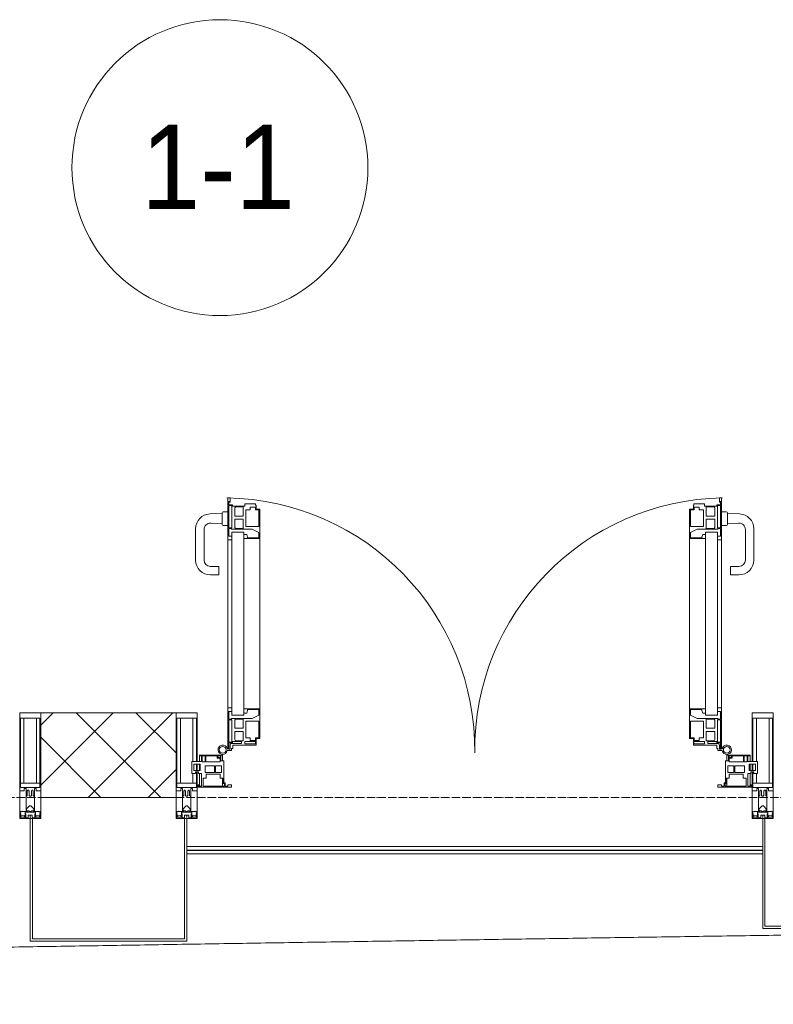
# Model space of a CAD drawing. Header units: millimetres. Extents: x 5617 to 143375, y 7718 to 186221.
# Tile 75 of 106: x 72796 to 74579, y 14910 to 17240. Entities that reach past the tile are written whole.
import ezdxf

# ---------------------------------------------------------------- set-up
doc = ezdxf.new("R2010")
doc.units = ezdxf.units.MM
doc.linetypes.add('ADSK_Линия сетки', pattern=[25, 20, -2.5, 0, -2.5])
for name, color, linetype, lineweight in [('Двери', 7, 'Continuous', 18), ('Импосты витража', 7, 'Continuous', 18), ('Колонны', 7, 'Continuous', 18), ('Марки помещений', 7, 'Continuous', 20), ('Ограждение', 7, 'Continuous', 18), ('Оси', 7, 'Continuous', 9), ('Панели витража', 7, 'Continuous', 18), ('Поручни', 7, 'Continuous', 18), ('Стены разрез', 7, 'Continuous', 40), ('Форма', 7, 'Continuous', 18), ('Элементы узлов', 7, 'Continuous', 18)]:
    doc.layers.add(name, color=color, linetype=linetype, lineweight=lineweight)
doc.styles.add('Arial_3', font='arial.ttf', dxfattribs={"width": 0.9, "height": 200})

# ---------------------------------------------------------------- blocks, each defined once
blk = doc.blocks.new('Rectangular Mullion - 50Wx250H-V63-МКСС_К4_L08_28_500_')
at = {"layer": 'Элементы узлов', "color": 253, "lineweight": 5, "true_color": 0xaaaaaa}
for p, q in [((-25, 135.1), (-25, 250)), ((-25, 250), (0, 250)), ((-23, 237.3), (0, 237.3)), ((-23, 237.3), (-23, 135.1)), ((-14.9, 135.1), (-14.9, 237.3)), ((25, 250), (0, 250)), ((23, 237.3), (0, 237.3)), ((14.9, 84), (14.9, 237.3)), ((23, 237.3), (23, 73.6)), ((25, 65.2), (25, 250)), ((-25, 113.4), (-25, 128.4)), ((-23, 128.4), (-23, 113.4)), ((-25, 65.2), (-25, 110.1)), ((-23, 110.1), (-23, 73.6)), ((-14.9, 84), (-14.9, 106.6)), ((0, 84), (-23, 84)), ((-0.5, 73.6), (-23, 73.6)), ((-14, 71.3), (-14, 65.2)), ((-10, 71.3), (-14, 71.3)), ((-10, 53), (-10, 71.3)), ((0, 84), (23, 84)), ((0.5, 73.6), (23, 73.6)), ((10, 71.3), (14, 71.3)), ((10, 53), (10, 71.3)), ((14, 71.3), (14, 65.2)), ((-14, 65.2), (-25, 65.2)), ((-8.7, 53), (-10, 53)), ((-10, 53), (-10, 17)), ((-8.7, 53), (-7, 54.7)), ((-7, 65.2), (-5.9, 67.3)), ((-7, 65.2), (-7, 54.7)), ((-4.1, 67.3), (-5.9, 67.3)), ((-4.1, 67.3), (-2.9, 65.1)), ((-2.9, 65.1), (-2.9, 54.6)), ((-1.3, 53), (-2.9, 54.6)), ((0, 53), (-1.3, 53)), ((0, 53), (1.3, 53)), ((1.3, 53), (2.9, 54.6)), ((4.1, 67.3), (2.9, 65.1)), ((2.9, 65.1), (2.9, 54.6)), ((4.1, 67.3), (5.9, 67.3)), ((7, 65.2), (5.9, 67.3)), ((7, 65.2), (7, 54.7)), ((8.7, 53), (7, 54.7)), ((8.7, 53), (10, 53)), ((10, 53), (10, 17)), ((14, 65.2), (25, 65.2)), ((-8.5, 23), (-1.5, 30)), ((-1.5, 30), (0, 30)), ((1.5, 30), (0, 30)), ((8.5, 23), (1.5, 30)), ((-23.8, 14.6), (-25, 14.2)), ((-25, 0), (-25, 14.2)), ((-22.3, 17), (-23.8, 17)), ((-23.8, 17), (-23.8, 14.6)), ((-22.5, 10.6), (-23.8, 14.6)), ((-22.5, 10.6), (-23.7, 9.9)), ((-23.7, 1.3), (-23.7, 9.9)), ((-23.7, 1.3), (-11.8, 1.3)), ((-23.2, 10.2), (-22.5, 8)), ((-22.5, 8), (-22.5, 4.5)), ((-21.3, 4.5), (-22.5, 4.5)), ((-22.3, 17), (-22.3, 16)), ((-22.3, 16), (-21.3, 16)), ((-19, 17.6), (-21.3, 16)), ((-21.3, 4.5), (-21.3, 6.5)), ((-21.3, 6.5), (-14.2, 6.5)), ((-18.4, 16.6), (-19, 17.6)), ((-7.4, 16.6), (-18.4, 16.6)), ((-14.2, 6.5), (-14.2, 4.5)), ((-13.2, 4.5), (-14.2, 4.5)), ((-13.2, 4.5), (-12.2, 7.2)), ((-12.7, 7.6), (-11.3, 11.4)), ((-12.7, 7.6), (-11.8, 6.9)), ((-12.2, 9), (-12.2, 14.8)), ((-12.2, 14.8), (0, 14.8)), ((-11.8, 1.3), (-11.8, 6.9)), ((-10.5, 11.2), (-11.3, 11.4)), ((-10.5, 1.5), (-10.5, 11.2)), ((-4.8, 1.5), (-10.5, 1.5)), ((-10, 17), (-7.5, 17)), ((-8.5, 18.5), (-8.5, 23)), ((-7.5, 18.5), (-8.5, 18.5)), ((-7.5, 17), (-7.5, 18.5)), ((-7.4, 18), (-7.4, 16.6)), ((-2.6, 18), (-7.4, 18)), ((0, 8), (-4.8, 8)), ((-4.8, 1.5), (-4.8, 8)), ((-2.6, 18), (-2.6, 16.8)), ((-2.6, 16.8), (0, 16.8)), ((2.6, 16.8), (0, 16.8)), ((0, 14.8), (0, 16.8)), ((0, 14.8), (0, 16.8)), ((12.2, 14.8), (0, 14.8)), ((0, 0), (0, 8)), ((0, 8), (4.8, 8)), ((0, 0), (0, 8)), ((2.6, 18), (2.6, 16.8)), ((2.6, 18), (7.4, 18)), ((4.8, 1.5), (4.8, 8)), ((4.8, 1.5), (10.5, 1.5)), ((7.4, 18), (7.4, 16.6)), ((7.4, 16.6), (18.4, 16.6)), ((7.5, 18.5), (8.5, 18.5)), ((7.5, 17), (7.5, 18.5)), ((10, 17), (7.5, 17)), ((8.5, 18.5), (8.5, 23)), ((10.5, 11.2), (11.3, 11.4)), ((10.5, 1.5), (10.5, 11.2)), ((12.7, 7.6), (11.3, 11.4)), ((12.7, 7.6), (11.8, 6.9)), ((11.8, 1.3), (11.8, 6.9)), ((23.7, 1.3), (11.8, 1.3)), ((12.2, 9), (12.2, 14.8)), ((13.2, 4.5), (12.2, 7.2)), ((13.2, 4.5), (14.2, 4.5)), ((21.3, 6.5), (14.2, 6.5)), ((14.2, 6.5), (14.2, 4.5)), ((18.4, 16.6), (19, 17.6)), ((19, 17.6), (21.3, 16)), ((22.3, 16), (21.3, 16)), ((21.3, 4.5), (21.3, 6.5)), ((21.3, 4.5), (22.5, 4.5)), ((22.3, 17), (22.3, 16)), ((22.3, 17), (23.8, 17)), ((22.5, 10.6), (23.8, 14.6)), ((22.5, 10.6), (23.7, 9.9)), ((23.2, 10.2), (22.5, 8)), ((22.5, 8), (22.5, 4.5)), ((23.7, 1.3), (23.7, 9.9)), ((23.8, 17), (23.8, 14.6)), ((23.8, 14.6), (25, 14.2)), ((25, 0), (25, 14.2)), ((-25, 0), (0, 0)), ((25, 0), (0, 0))]:
    blk.add_line(p, q, dxfattribs=at)
for centre, start, end in [((-0.5, 73.1), 360, 90), ((0.5, 73.1), 90, 180)]:
    blk.add_arc(centre, 0.5, start, end, dxfattribs=at)
blk = doc.blocks.new('Rectangular Mullion - R_StandardFrame_50Wx250H-V64-МКСС_К4_L08_28_500_')
at = {"layer": 'Импосты витража', "color": 253, "lineweight": 5, "true_color": 0xaaaaaa}
for p, q in [((-25, -110.1), (-25, 0)), ((-25, 0), (0, 0)), ((5, 0), (25, 0)), ((25, 0), (25, -250)), ((-25, -128.4), (-25, -113.4)), ((-25, -250), (-25, -135.1)), ((25, -250), (-25, -250))]:
    blk.add_line(p, q, dxfattribs=at)
blk = doc.blocks.new('A_PAN_ALU_Door_Double - EXT_1_Double_EQ-7507534-МКСС_К4_L08_28_500_')
at = {"layer": 'Двери', "color": 253, "lineweight": 5, "true_color": 0xaaaaaa}
for p, q in [((-583.7, 659.3), (-583.7, 758.9)), ((-583.7, 758.9), (-578.6, 758.9)), ((-583.7, 659.3), (-583.7, 758.9)), ((-583.7, 758.9), (-578.6, 758.9)), ((-581.6, 750.3), (-581.6, 742.3)), ((-579.8, 750.3), (-581.6, 750.3)), ((-581.6, 750.3), (-581.6, 742.3)), ((-579.8, 750.3), (-581.6, 750.3)), ((-579.8, 748.9), (-579.8, 750.3)), ((-579.8, 748.9), (-579.8, 750.3)), ((-578.6, 748.9), (-579.8, 748.9)), ((-578.6, 748.9), (-579.8, 748.9)), ((-578.6, 758.9), (-578.6, 748.9)), ((-578.6, 758.9), (-578.6, 748.9)), ((583.7, 758.9), (578.6, 758.9)), ((578.6, 758.9), (578.6, 748.9)), ((583.7, 758.9), (578.6, 758.9)), ((578.6, 758.9), (578.6, 748.9)), ((578.6, 748.9), (579.8, 748.9)), ((578.6, 748.9), (579.8, 748.9)), ((579.8, 748.9), (579.8, 750.3)), ((579.8, 750.3), (581.6, 750.3)), ((579.8, 748.9), (579.8, 750.3)), ((579.8, 750.3), (581.6, 750.3)), ((581.6, 750.3), (581.6, 742.3)), ((581.6, 750.3), (581.6, 742.3)), ((583.7, 659.3), (583.7, 758.9)), ((583.7, 659.3), (583.7, 758.9)), ((-581.6, 742.3), (-572.9, 742.3)), ((-581.6, 742.3), (-572.9, 742.3)), ((-581.6, 740.6), (-581.6, 688.2)), ((-574.6, 740.6), (-581.6, 740.6)), ((-581.6, 740.6), (-581.6, 688.2)), ((-574.6, 740.6), (-581.6, 740.6)), ((-574.6, 688.2), (-574.6, 740.6)), ((-574.6, 688.2), (-574.6, 740.6)), ((-572.9, 742.3), (-572.9, 739.3)), ((-572.9, 742.3), (-572.9, 739.3)), ((-572.9, 739.3), (-543.6, 739.3)), ((-572.9, 739.3), (-543.6, 739.3)), ((-566.1, 737.5), (-567.6, 734.8)), ((-566.1, 737.5), (-567.6, 734.8)), ((-567.6, 734.8), (-567.6, 715.8)), ((-567.6, 734.8), (-567.6, 715.8)), ((-547.7, 737.5), (-566.1, 737.5)), ((-547.7, 737.5), (-566.1, 737.5)), ((-547.7, 715.8), (-547.7, 737.5)), ((-547.7, 715.8), (-547.7, 737.5)), ((-543.6, 744.8), (-518.6, 744.8)), ((-543.6, 739.3), (-543.6, 744.8)), ((-543.6, 744.8), (-518.6, 744.8)), ((-543.6, 739.3), (-543.6, 744.8)), ((-541.3, 730.5), (-541.3, 691)), ((-531.2, 730.5), (-541.3, 730.5)), ((-541.3, 730.5), (-541.3, 691)), ((-531.2, 730.5), (-541.3, 730.5)), ((-531.2, 737.1), (-531.2, 730.5)), ((-518.8, 737.1), (-531.2, 737.1)), ((-531.2, 737.1), (-531.2, 730.5)), ((-518.8, 737.1), (-531.2, 737.1)), ((-518.8, 730.6), (-518.8, 737.1)), ((-518.8, 730.6), (-518.8, 737.1)), ((-510.6, 730.6), (-518.8, 730.6)), ((-510.6, 730.6), (-518.8, 730.6)), ((-518.6, 744.8), (-518.6, 741.8)), ((-518.6, 744.8), (-518.6, 741.8)), ((-518.6, 741.8), (-517.1, 741.8)), ((-518.6, 741.8), (-517.1, 741.8)), ((-517.1, 741.8), (-517.1, 732.3)), ((-517.1, 741.8), (-517.1, 732.3)), ((-517.1, 732.3), (-508.2, 732.3)), ((-517.1, 732.3), (-508.2, 732.3)), ((-510.6, 691), (-510.6, 730.6)), ((-510.6, 691), (-510.6, 730.6)), ((-508.2, 732.3), (-508.2, 662.3)), ((-508.2, 732.3), (-508.2, 662.3)), ((517.1, 732.3), (508.2, 732.3)), ((508.2, 732.3), (508.2, 662.3)), ((517.1, 732.3), (508.2, 732.3)), ((508.2, 732.3), (508.2, 662.3)), ((510.6, 691), (510.6, 730.6)), ((510.6, 730.6), (518.8, 730.6)), ((510.6, 691), (510.6, 730.6)), ((510.6, 730.6), (518.8, 730.6)), ((518.6, 741.8), (517.1, 741.8)), ((517.1, 741.8), (517.1, 732.3)), ((518.6, 741.8), (517.1, 741.8)), ((517.1, 741.8), (517.1, 732.3)), ((543.6, 744.8), (518.6, 744.8)), ((518.6, 744.8), (518.6, 741.8)), ((543.6, 744.8), (518.6, 744.8)), ((518.6, 744.8), (518.6, 741.8)), ((518.8, 730.6), (518.8, 737.1)), ((518.8, 737.1), (531.2, 737.1)), ((518.8, 730.6), (518.8, 737.1)), ((518.8, 737.1), (531.2, 737.1)), ((531.2, 737.1), (531.2, 730.5)), ((531.2, 737.1), (531.2, 730.5)), ((531.2, 730.5), (541.3, 730.5)), ((531.2, 730.5), (541.3, 730.5)), ((541.3, 730.5), (541.3, 691)), ((541.3, 730.5), (541.3, 691)), ((543.6, 739.3), (543.6, 744.8)), ((543.6, 739.3), (543.6, 744.8)), ((572.9, 739.3), (543.6, 739.3)), ((572.9, 739.3), (543.6, 739.3)), ((547.7, 715.8), (547.7, 737.5)), ((547.7, 737.5), (566.1, 737.5)), ((547.7, 715.8), (547.7, 737.5)), ((547.7, 737.5), (566.1, 737.5)), ((566.1, 737.5), (567.6, 734.8)), ((566.1, 737.5), (567.6, 734.8)), ((567.6, 734.8), (567.6, 715.8)), ((567.6, 734.8), (567.6, 715.8)), ((581.6, 742.3), (572.9, 742.3)), ((572.9, 742.3), (572.9, 739.3)), ((581.6, 742.3), (572.9, 742.3)), ((572.9, 742.3), (572.9, 739.3)), ((574.6, 688.2), (574.6, 740.6)), ((574.6, 740.6), (581.6, 740.6)), ((574.6, 688.2), (574.6, 740.6)), ((574.6, 740.6), (581.6, 740.6)), ((581.6, 740.6), (581.6, 688.2)), ((581.6, 740.6), (581.6, 688.2)), ((-567.6, 715.8), (-547.7, 715.8)), ((-567.6, 715.8), (-547.7, 715.8)), ((-567.6, 708), (-567.6, 688.9)), ((-547.7, 708), (-567.6, 708)), ((-567.6, 708), (-567.6, 688.9)), ((-547.7, 708), (-567.6, 708)), ((-547.7, 686.3), (-547.7, 708)), ((-547.7, 686.3), (-547.7, 708)), ((567.6, 715.8), (547.7, 715.8)), ((567.6, 715.8), (547.7, 715.8)), ((547.7, 708), (567.6, 708)), ((547.7, 686.3), (547.7, 708)), ((547.7, 708), (567.6, 708)), ((547.7, 686.3), (547.7, 708)), ((567.6, 708), (567.6, 688.9)), ((567.6, 708), (567.6, 688.9)), ((-583.7, 244.2), (-583.7, 677.3)), ((-581.6, 688.2), (-574.6, 688.2)), ((-581.6, 688.2), (-574.6, 688.2)), ((-581.6, 686.5), (-581.6, 668.4)), ((-575.4, 686.5), (-581.6, 686.5)), ((-581.6, 686.5), (-581.6, 668.4)), ((-575.4, 686.5), (-581.6, 686.5)), ((-575.4, 684.5), (-575.4, 686.5)), ((-575.4, 684.5), (-575.4, 686.5)), ((-526.4, 684.5), (-575.4, 684.5)), ((-526.4, 684.5), (-575.4, 684.5)), ((-574.6, 677.3), (-546, 677.3)), ((-574.6, 244.2), (-574.6, 677.3)), ((-567.6, 688.9), (-566.1, 686.3)), ((-567.6, 688.9), (-566.1, 686.3)), ((-566.1, 686.3), (-547.7, 686.3)), ((-566.1, 686.3), (-547.7, 686.3)), ((-546, 677.3), (-546, 244.2)), ((-541.3, 691), (-510.6, 691)), ((-541.3, 691), (-510.6, 691)), ((-510.6, 676.8), (-526.4, 684.5)), ((-510.6, 676.8), (-526.4, 684.5)), ((-510.6, 663.8), (-510.6, 676.8)), ((-510.6, 663.8), (-510.6, 676.8)), ((541.3, 691), (510.6, 691)), ((541.3, 691), (510.6, 691)), ((510.6, 676.8), (526.4, 684.5)), ((510.6, 676.8), (526.4, 684.5)), ((510.6, 663.8), (510.6, 676.8)), ((510.6, 663.8), (510.6, 676.8)), ((526.4, 684.5), (575.4, 684.5)), ((526.4, 684.5), (575.4, 684.5)), ((546, 677.3), (546, 244.2)), ((574.6, 677.3), (546, 677.3)), ((566.1, 686.3), (547.7, 686.3)), ((566.1, 686.3), (547.7, 686.3)), ((567.6, 688.9), (566.1, 686.3)), ((567.6, 688.9), (566.1, 686.3)), ((581.6, 688.2), (574.6, 688.2)), ((581.6, 688.2), (574.6, 688.2)), ((574.6, 244.2), (574.6, 677.3)), ((575.4, 684.5), (575.4, 686.5)), ((575.4, 686.5), (581.6, 686.5)), ((575.4, 684.5), (575.4, 686.5)), ((575.4, 686.5), (581.6, 686.5)), ((581.6, 686.5), (581.6, 668.4)), ((581.6, 686.5), (581.6, 668.4)), ((583.7, 244.2), (583.7, 677.3)), ((-574.6, 659.3), (-583.7, 659.3)), ((-574.6, 659.3), (-583.7, 659.3)), ((-581.6, 668.4), (-574.6, 668.4)), ((-581.6, 668.4), (-574.6, 668.4)), ((-574.6, 668.4), (-574.6, 659.3)), ((-574.6, 668.4), (-574.6, 659.3)), ((-546, 672), (-539.3, 672)), ((-546, 662.3), (-546, 672)), ((-546, 672), (-539.3, 672)), ((-546, 662.3), (-546, 672)), ((-508.2, 662.3), (-546, 662.3)), ((-508.2, 662.3), (-546, 662.3)), ((-539.3, 672), (-537.1, 665.9)), ((-539.3, 672), (-537.1, 665.9)), ((-537.1, 665.9), (-537.1, 663.8)), ((-537.1, 665.9), (-537.1, 663.8)), ((-537.1, 663.8), (-510.6, 663.8)), ((-537.1, 663.8), (-510.6, 663.8)), ((-508.2, 662.3), (-508.2, 259.2)), ((508.2, 662.3), (546, 662.3)), ((508.2, 662.3), (546, 662.3)), ((508.2, 662.3), (508.2, 259.2)), ((537.1, 663.8), (510.6, 663.8)), ((537.1, 663.8), (510.6, 663.8)), ((539.3, 672), (537.1, 665.9)), ((539.3, 672), (537.1, 665.9)), ((537.1, 665.9), (537.1, 663.8)), ((537.1, 665.9), (537.1, 663.8)), ((546, 672), (539.3, 672)), ((546, 672), (539.3, 672)), ((546, 662.3), (546, 672)), ((546, 662.3), (546, 672)), ((581.6, 668.4), (574.6, 668.4)), ((574.6, 668.4), (574.6, 659.3)), ((581.6, 668.4), (574.6, 668.4)), ((574.6, 668.4), (574.6, 659.3)), ((574.6, 659.3), (583.7, 659.3)), ((574.6, 659.3), (583.7, 659.3)), ((-583.7, 262.2), (-574.6, 262.2)), ((-583.7, 164.2), (-583.7, 262.2)), ((-574.6, 262.2), (-574.6, 253.1)), ((-546, 259.2), (-508.2, 259.2)), ((-546, 249.6), (-546, 259.2)), ((-537.1, 257.7), (-537.1, 255.7)), ((-510.6, 257.7), (-537.1, 257.7)), ((-510.6, 244.7), (-510.6, 257.7)), ((-508.2, 259.2), (-508.2, 189.3)), ((546, 259.2), (508.2, 259.2)), ((508.2, 259.2), (508.2, 189.3)), ((510.6, 244.7), (510.6, 257.7)), ((510.6, 257.7), (537.1, 257.7)), ((537.1, 257.7), (537.1, 255.7)), ((546, 249.6), (546, 259.2)), ((583.7, 262.2), (574.6, 262.2)), ((574.6, 262.2), (574.6, 253.1)), ((583.7, 164.2), (583.7, 262.2)), ((-581.6, 253.1), (-581.6, 235.1)), ((-574.6, 253.1), (-581.6, 253.1)), ((-581.6, 235.1), (-575.4, 235.1)), ((-581.6, 233.4), (-581.6, 180.9)), ((-574.6, 233.4), (-581.6, 233.4)), ((-575.4, 237), (-526.4, 237)), ((-575.4, 235.1), (-575.4, 237)), ((-574.6, 244.2), (-546, 244.2)), ((-574.6, 180.9), (-574.6, 233.4)), ((-566.1, 235.3), (-567.6, 232.6)), ((-547.7, 235.3), (-566.1, 235.3)), ((-547.7, 213.6), (-547.7, 235.3)), ((-539.3, 249.6), (-546, 249.6)), ((-537.1, 255.7), (-539.3, 249.6)), ((-526.4, 237), (-510.6, 244.7)), ((526.4, 237), (510.6, 244.7)), ((575.4, 237), (526.4, 237)), ((537.1, 255.7), (539.3, 249.6)), ((539.3, 249.6), (546, 249.6)), ((574.6, 244.2), (546, 244.2)), ((547.7, 213.6), (547.7, 235.3)), ((547.7, 235.3), (566.1, 235.3)), ((566.1, 235.3), (567.6, 232.6)), ((574.6, 253.1), (581.6, 253.1)), ((574.6, 233.4), (581.6, 233.4)), ((574.6, 180.9), (574.6, 233.4)), ((575.4, 235.1), (575.4, 237)), ((581.6, 235.1), (575.4, 235.1)), ((581.6, 253.1), (581.6, 235.1)), ((581.6, 233.4), (581.6, 180.9)), ((-567.6, 232.6), (-567.6, 213.6)), ((-567.6, 213.6), (-547.7, 213.6)), ((-541.3, 230.6), (-541.3, 191)), ((-510.6, 230.6), (-541.3, 230.6)), ((-510.6, 191), (-510.6, 230.6)), ((510.6, 230.6), (541.3, 230.6)), ((510.6, 191), (510.6, 230.6)), ((541.3, 230.6), (541.3, 191)), ((567.6, 213.6), (547.7, 213.6)), ((567.6, 232.6), (567.6, 213.6)), ((-567.6, 205.7), (-567.6, 186.7)), ((-547.7, 205.7), (-567.6, 205.7)), ((-567.6, 186.7), (-566.1, 184)), ((-547.7, 184), (-547.7, 205.7)), ((-541.3, 191), (-531.2, 191)), ((-531.2, 191), (-531.2, 184.4)), ((-518.8, 191), (-510.6, 191)), ((-518.8, 184.4), (-518.8, 191)), ((-517.1, 189.3), (-517.1, 173.3)), ((-508.2, 189.3), (-517.1, 189.3)), ((508.2, 189.3), (517.1, 189.3)), ((518.8, 191), (510.6, 191)), ((517.1, 189.3), (517.1, 173.3)), ((518.8, 184.4), (518.8, 191)), ((541.3, 191), (531.2, 191)), ((531.2, 191), (531.2, 184.4)), ((547.7, 205.7), (567.6, 205.7)), ((547.7, 184), (547.7, 205.7)), ((567.6, 186.7), (566.1, 184)), ((567.6, 205.7), (567.6, 186.7)), ((-581.6, 180.9), (-574.6, 180.9)), ((-581.6, 179.2), (-581.6, 164.2)), ((-572.9, 179.2), (-581.6, 179.2)), ((-581.6, 164.2), (-578.6, 164.2)), ((-578.6, 164.2), (-578.6, 174.5)), ((-575.5, 177.5), (-551.3, 177.5)), ((-575.1, 165.6), (-575.1, 160.7)), ((-572.4, 165.6), (-575.1, 165.6)), ((-572.9, 182.2), (-572.9, 179.2)), ((-551.3, 182.2), (-572.9, 182.2)), ((-572.4, 173.3), (-572.4, 165.6)), ((-517.1, 173.3), (-572.4, 173.3)), ((-566.1, 184), (-547.7, 184)), ((-551.3, 177.5), (-551.3, 182.2)), ((-543.6, 182.2), (-543.6, 176.7)), ((-518.6, 182.2), (-543.6, 182.2)), ((-543.6, 176.7), (-518.6, 176.7)), ((-531.2, 184.4), (-518.8, 184.4)), ((-518.6, 176.7), (-518.6, 182.2)), ((517.1, 173.3), (572.4, 173.3)), ((518.6, 182.2), (543.6, 182.2)), ((518.6, 176.7), (518.6, 182.2)), ((543.6, 176.7), (518.6, 176.7)), ((531.2, 184.4), (518.8, 184.4)), ((543.6, 182.2), (543.6, 176.7)), ((566.1, 184), (547.7, 184)), ((551.3, 177.5), (551.3, 182.2)), ((551.3, 182.2), (572.9, 182.2)), ((575.5, 177.5), (551.3, 177.5)), ((572.4, 173.3), (572.4, 165.6)), ((572.4, 165.6), (575.1, 165.6)), ((572.9, 182.2), (572.9, 179.2)), ((572.9, 179.2), (581.6, 179.2)), ((581.6, 180.9), (574.6, 180.9)), ((575.1, 165.6), (575.1, 160.7)), ((578.6, 164.2), (578.6, 174.5)), ((581.6, 164.2), (578.6, 164.2)), ((581.6, 179.2), (581.6, 164.2)), ((-575.1, 160.7), (-585.4, 160.7)), ((575.1, 160.7), (585.4, 160.7))]:
    blk.add_line(p, q, dxfattribs=at)
at = {"layer": 'Двери', "lineweight": 5}
for p, q in [((-597.6, 723.5), (-597.6, 696)), ((-583.6, 726), (-595.1, 726)), ((583.6, 726), (595.1, 726)), ((597.6, 723.5), (597.6, 696)), ((-597.6, 721.7), (-626.4, 720.7)), ((597.6, 721.7), (626.4, 720.7)), ((-660.1, 685.7), (-660.1, 611.5)), ((-640.1, 611.5), (-640.1, 683.8)), ((-624.5, 698.8), (-597.6, 697.7)), ((-595.1, 693.5), (-583.6, 693.5)), ((595.1, 693.5), (583.6, 693.5)), ((624.5, 698.8), (597.6, 697.7)), ((640.1, 611.5), (640.1, 683.8)), ((660.1, 685.7), (660.1, 611.5)), ((-605.1, 596.5), (-625.1, 596.5)), ((-605.1, 576.5), (-605.1, 596.5)), ((605.1, 576.5), (605.1, 596.5)), ((605.1, 596.5), (625.1, 596.5)), ((-625.1, 576.5), (-605.1, 576.5)), ((625.1, 576.5), (605.1, 576.5))]:
    blk.add_line(p, q, dxfattribs=at)
at = {"layer": 'Двери', "color": 254, "lineweight": 5, "true_color": 0xd4d4d4}
for centre, start, end in [((-596.2, 162.6), 359.296, 89.0613), ((596.2, 162.6), 90.9387, 180.704)]:
    blk.add_arc(centre, 596.2, start, end, dxfattribs=at)
at = {"layer": 'Двери', "lineweight": 5}
for centre, radius, start, end in [((-595.1, 723.5), 2.5, 90, 180), ((595.1, 723.5), 2.5, 360, 90), ((-625.1, 685.7), 35, 92.1945, 180), ((625.1, 685.7), 35, 360, 87.8055), ((-625.1, 683.8), 15, 87.8056, 180), ((-595.1, 696), 2.5, 180, 270), ((595.1, 696), 2.5, 270, 360), ((625.1, 683.8), 15, 0, 92.1944), ((-625.1, 611.5), 35, 180, 270), ((-625.1, 611.5), 15, 180, 270), ((625.1, 611.5), 35, 270, 360), ((625.1, 611.5), 15, 270, 360)]:
    blk.add_arc(centre, radius, start, end, dxfattribs=at)
at = {"layer": 'Двери', "color": 253, "lineweight": 5, "true_color": 0xaaaaaa}
for centre, radius, start, end in [((-596.2, 162.7), 11, 16.047, 350.0284), ((-596.2, 162.6), 8, 90, 270), ((-596.2, 162.6), 8, 270, 90), ((-583.7, 166.3), 2.03, 196.0721, 270), ((-575.5, 174.5), 3, 90, 180), ((575.5, 174.5), 3, 360, 90), ((583.7, 166.3), 2.03, 270, 343.9279), ((596.2, 162.7), 11, 189.9716, 163.953), ((596.2, 162.6), 8, 90, 270), ((596.2, 162.6), 8, 270, 90)]:
    blk.add_arc(centre, radius, start, end, dxfattribs=at)
at = {"layer": 'Панели витража', "color": 253, "lineweight": 5, "true_color": 0xaaaaaa}
for p, q in [((-600.3, 150), (-651.2, 150)), ((-651.2, 150), (-651.2, 148.5)), ((-651.2, 148.5), (-645.9, 148.5)), ((-651.2, 148.5), (-651.2, 135.1)), ((-645.9, 148.5), (-645.9, 135.1)), ((-644.3, 134.5), (-644.3, 148.2)), ((-644.3, 148.2), (-637.3, 148.2)), ((-637.3, 148.2), (-637.3, 134.5)), ((-635.9, 134.2), (-635.9, 148.4)), ((-635.9, 148.4), (-608.9, 148.4)), ((-608.9, 148.4), (-608.9, 142.8)), ((-608.9, 142.8), (-601.9, 142.8)), ((-607.5, 148.7), (-601.5, 148.7)), ((-607.5, 144.4), (-607.5, 148.7)), ((-601.5, 144.4), (-607.5, 144.4)), ((-601.9, 142.8), (-601.9, 134.2)), ((-601.5, 148.7), (-601.5, 144.4)), ((-600.3, 136.5), (-600.3, 150)), ((-596.2, 150), (-600.3, 150)), ((-596.2, 136.5), (-596.2, 150)), ((596.2, 150), (596.2, 136.5)), ((600.3, 150), (596.2, 150)), ((651.2, 150), (600.3, 150)), ((600.3, 150), (600.3, 136.5)), ((601.5, 144.4), (601.5, 148.7)), ((601.5, 148.7), (607.5, 148.7)), ((607.5, 144.4), (601.5, 144.4)), ((601.9, 134.2), (601.9, 142.8)), ((601.9, 142.8), (608.9, 142.8)), ((607.5, 148.7), (607.5, 144.4)), ((608.9, 142.8), (608.9, 148.4)), ((608.9, 148.4), (635.9, 148.4)), ((635.9, 148.4), (635.9, 134.2)), ((637.3, 148.2), (644.3, 148.2)), ((637.3, 134.5), (637.3, 148.2)), ((644.3, 148.2), (644.3, 134.5)), ((645.9, 135.1), (645.9, 148.5)), ((645.9, 148.5), (651.2, 148.5)), ((651.2, 148.5), (651.2, 150)), ((651.2, 135.1), (651.2, 148.5)), ((-645.9, 135.1), (-669.2, 135.1)), ((-669.2, 135.1), (-669.2, 106.6)), ((-664.2, 113.4), (-664.2, 128.4)), ((-664.2, 128.4), (-649.2, 128.4)), ((-651.2, 128.4), (-651.2, 113.4)), ((-649.2, 128.4), (-649.2, 113.4)), ((-637.3, 134.5), (-644.3, 134.5)), ((-637.8, 108.8), (-637.8, 125)), ((-637.8, 125), (-615.2, 125)), ((-601.9, 134.2), (-635.9, 134.2)), ((-615.2, 125), (-615.2, 108.8)), ((-613, 108.8), (-613, 125)), ((-613, 125), (-598.7, 125)), ((-593.3, 136.5), (-600.3, 136.5)), ((-598.7, 125), (-598.7, 108.8)), ((-593.3, 84.8), (-593.3, 136.5)), ((600.3, 136.5), (593.3, 136.5)), ((593.3, 136.5), (593.3, 84.8)), ((598.7, 125), (613, 125)), ((598.7, 108.8), (598.7, 125)), ((635.9, 134.2), (601.9, 134.2)), ((613, 125), (613, 108.8)), ((615.2, 125), (637.8, 125)), ((615.2, 108.8), (615.2, 125)), ((644.3, 134.5), (637.3, 134.5)), ((637.8, 125), (637.8, 108.8)), ((669.2, 135.1), (645.9, 135.1)), ((649.2, 128.4), (664.2, 128.4)), ((649.2, 113.4), (649.2, 128.4)), ((651.2, 113.4), (651.2, 128.4)), ((664.2, 128.4), (664.2, 113.4)), ((669.2, 106.6), (669.2, 135.1)), ((-669.2, 106.6), (-660.2, 106.6)), ((-649.2, 113.4), (-664.2, 113.4)), ((-660.2, 106.6), (-660.2, 110.1)), ((-660.2, 110.1), (-653.3, 110.1)), ((-653.3, 110.1), (-653.3, 106.6)), ((-653.3, 106.6), (-646.3, 106.6)), ((-651.2, 106.6), (-651.2, 76.7)), ((-646.3, 106.6), (-646.3, 76.7)), ((-642.4, 76.3), (-642.4, 95.5)), ((-642.4, 95.5), (-635.3, 95.5)), ((-615.2, 108.8), (-637.8, 108.8)), ((-635.3, 95.5), (-635.3, 105)), ((-635.3, 105), (-602.1, 105)), ((-598.7, 108.8), (-613, 108.8)), ((-602.1, 105), (-602.1, 95.5)), ((-602.1, 95.5), (-595.8, 95.5)), ((-596.2, 76.2), (-596.2, 95.5)), ((-595.8, 95.5), (-595.8, 89)), ((595.8, 89), (595.8, 95.5)), ((595.8, 95.5), (602.1, 95.5)), ((596.2, 95.5), (596.2, 76.2)), ((613, 108.8), (598.7, 108.8)), ((602.1, 95.5), (602.1, 105)), ((602.1, 105), (635.3, 105)), ((637.8, 108.8), (615.2, 108.8)), ((635.3, 105), (635.3, 95.5)), ((635.3, 95.5), (642.4, 95.5)), ((642.4, 95.5), (642.4, 76.3)), ((646.3, 76.7), (646.3, 106.6)), ((646.3, 106.6), (653.3, 106.6)), ((664.2, 113.4), (649.2, 113.4)), ((651.2, 76.7), (651.2, 106.6)), ((653.3, 106.6), (653.3, 110.1)), ((653.3, 110.1), (660.2, 110.1)), ((660.2, 110.1), (660.2, 106.6)), ((660.2, 106.6), (669.2, 106.6)), ((-652.8, 79.5), (-654.3, 79.5)), ((-654.3, 79.5), (-654.3, 74.5)), ((-654.3, 74.5), (-575.3, 74.5)), ((-652.8, 76.7), (-652.8, 79.5)), ((-646.3, 76.7), (-652.8, 76.7)), ((-592, 76.3), (-642.4, 76.3)), ((-595.8, 89), (-595, 88.2)), ((-595, 88.2), (-595, 83.1)), ((-595, 83.1), (-592, 83.1)), ((-590.3, 84.8), (-593.3, 84.8)), ((-592, 83.1), (-592, 76.3)), ((-590.3, 76.5), (-590.3, 84.8)), ((-583.9, 76.5), (-590.3, 76.5)), ((-575.3, 79.5), (-583.9, 79.5)), ((-583.9, 79.5), (-583.9, 76.5)), ((-575.3, 74.5), (-575.3, 79.5)), ((583.9, 79.5), (575.3, 79.5)), ((575.3, 79.5), (575.3, 74.5)), ((575.3, 74.5), (654.3, 74.5)), ((583.9, 76.5), (583.9, 79.5)), ((590.3, 76.5), (583.9, 76.5)), ((593.3, 84.8), (590.3, 84.8)), ((590.3, 84.8), (590.3, 76.5)), ((592, 76.3), (592, 83.1)), ((592, 83.1), (595, 83.1)), ((642.4, 76.3), (592, 76.3)), ((595, 88.2), (595.8, 89)), ((595, 83.1), (595, 88.2)), ((652.8, 76.7), (646.3, 76.7)), ((654.3, 79.5), (652.8, 79.5)), ((652.8, 79.5), (652.8, 76.7)), ((654.3, 74.5), (654.3, 79.5))]:
    blk.add_line(p, q, dxfattribs=at)
blk = doc.blocks.new('Rectangular Mullion - 50Wx250H-2623690-МКСС_К4_L08_28_500_')
at = {"layer": 'Элементы узлов', "color": 253, "lineweight": 5, "true_color": 0xaaaaaa}
for p, q in [((-25, 65.2), (-25, 250)), ((-25, 250), (0, 250)), ((-23, 237.3), (0, 237.3)), ((-23, 237.3), (-23, 73.6)), ((-14.9, 84), (-14.9, 237.3)), ((25, 250), (0, 250)), ((23, 237.3), (0, 237.3)), ((14.9, 84), (14.9, 237.3)), ((23, 237.3), (23, 73.6)), ((25, 65.2), (25, 250)), ((0, 84), (-23, 84)), ((-0.5, 73.6), (-23, 73.6)), ((-14, 71.3), (-14, 65.2)), ((-10, 71.3), (-14, 71.3)), ((-10, 53), (-10, 71.3)), ((0, 84), (23, 84)), ((0.5, 73.6), (23, 73.6)), ((10, 71.3), (14, 71.3)), ((10, 53), (10, 71.3)), ((14, 71.3), (14, 65.2)), ((-14, 65.2), (-25, 65.2)), ((-8.7, 53), (-10, 53)), ((-10, 53), (-10, 17)), ((-8.7, 53), (-7, 54.7)), ((-7, 65.2), (-5.9, 67.3)), ((-7, 65.2), (-7, 54.7)), ((-4.1, 67.3), (-5.9, 67.3)), ((-4.1, 67.3), (-2.9, 65.1)), ((-2.9, 65.1), (-2.9, 54.6)), ((-1.3, 53), (-2.9, 54.6)), ((0, 53), (-1.3, 53)), ((0, 53), (1.3, 53)), ((1.3, 53), (2.9, 54.6)), ((4.1, 67.3), (2.9, 65.1)), ((2.9, 65.1), (2.9, 54.6)), ((4.1, 67.3), (5.9, 67.3)), ((7, 65.2), (5.9, 67.3)), ((7, 65.2), (7, 54.7)), ((8.7, 53), (7, 54.7)), ((8.7, 53), (10, 53)), ((10, 53), (10, 17)), ((14, 65.2), (25, 65.2)), ((-8.5, 23), (-1.5, 30)), ((-1.5, 30), (0, 30)), ((1.5, 30), (0, 30)), ((8.5, 23), (1.5, 30)), ((-23.8, 14.6), (-25, 14.2)), ((-25, 0), (-25, 14.2)), ((-22.3, 17), (-23.8, 17)), ((-23.8, 17), (-23.8, 14.6)), ((-22.5, 10.6), (-23.8, 14.6)), ((-22.5, 10.6), (-23.7, 9.9)), ((-23.7, 1.3), (-23.7, 9.9)), ((-23.7, 1.3), (-11.8, 1.3)), ((-23.2, 10.2), (-22.5, 8)), ((-22.5, 8), (-22.5, 4.5)), ((-21.3, 4.5), (-22.5, 4.5)), ((-22.3, 17), (-22.3, 16)), ((-22.3, 16), (-21.3, 16)), ((-19, 17.6), (-21.3, 16)), ((-21.3, 4.5), (-21.3, 6.5)), ((-21.3, 6.5), (-14.2, 6.5)), ((-18.4, 16.6), (-19, 17.6)), ((-7.4, 16.6), (-18.4, 16.6)), ((-14.2, 6.5), (-14.2, 4.5)), ((-13.2, 4.5), (-14.2, 4.5)), ((-13.2, 4.5), (-12.2, 7.2)), ((-12.7, 7.6), (-11.3, 11.4)), ((-12.7, 7.6), (-11.8, 6.9)), ((-12.2, 9), (-12.2, 14.8)), ((-12.2, 14.8), (0, 14.8)), ((-11.8, 1.3), (-11.8, 6.9)), ((-10.5, 11.2), (-11.3, 11.4)), ((-10.5, 1.5), (-10.5, 11.2)), ((-4.8, 1.5), (-10.5, 1.5)), ((-10, 17), (-7.5, 17)), ((-8.5, 18.5), (-8.5, 23)), ((-7.5, 18.5), (-8.5, 18.5)), ((-7.5, 17), (-7.5, 18.5)), ((-7.4, 18), (-7.4, 16.6)), ((-2.6, 18), (-7.4, 18)), ((0, 8), (-4.8, 8)), ((-4.8, 1.5), (-4.8, 8)), ((-2.6, 18), (-2.6, 16.8)), ((-2.6, 16.8), (0, 16.8)), ((2.6, 16.8), (0, 16.8)), ((0, 14.8), (0, 16.8)), ((0, 14.8), (0, 16.8)), ((12.2, 14.8), (0, 14.8)), ((0, 0), (0, 8)), ((0, 8), (4.8, 8)), ((0, 0), (0, 8)), ((2.6, 18), (2.6, 16.8)), ((2.6, 18), (7.4, 18)), ((4.8, 1.5), (4.8, 8)), ((4.8, 1.5), (10.5, 1.5)), ((7.4, 18), (7.4, 16.6)), ((7.4, 16.6), (18.4, 16.6)), ((7.5, 18.5), (8.5, 18.5)), ((7.5, 17), (7.5, 18.5)), ((10, 17), (7.5, 17)), ((8.5, 18.5), (8.5, 23)), ((10.5, 11.2), (11.3, 11.4)), ((10.5, 1.5), (10.5, 11.2)), ((12.7, 7.6), (11.3, 11.4)), ((12.7, 7.6), (11.8, 6.9)), ((11.8, 1.3), (11.8, 6.9)), ((23.7, 1.3), (11.8, 1.3)), ((12.2, 9), (12.2, 14.8)), ((13.2, 4.5), (12.2, 7.2)), ((13.2, 4.5), (14.2, 4.5)), ((21.3, 6.5), (14.2, 6.5)), ((14.2, 6.5), (14.2, 4.5)), ((18.4, 16.6), (19, 17.6)), ((19, 17.6), (21.3, 16)), ((22.3, 16), (21.3, 16)), ((21.3, 4.5), (21.3, 6.5)), ((21.3, 4.5), (22.5, 4.5)), ((22.3, 17), (22.3, 16)), ((22.3, 17), (23.8, 17)), ((22.5, 10.6), (23.8, 14.6)), ((22.5, 10.6), (23.7, 9.9)), ((23.2, 10.2), (22.5, 8)), ((22.5, 8), (22.5, 4.5)), ((23.7, 1.3), (23.7, 9.9)), ((23.8, 17), (23.8, 14.6)), ((23.8, 14.6), (25, 14.2)), ((25, 0), (25, 14.2)), ((-25, 0), (0, 0)), ((25, 0), (0, 0))]:
    blk.add_line(p, q, dxfattribs=at)
for centre, start, end in [((-0.5, 73.1), 360, 90), ((0.5, 73.1), 90, 180)]:
    blk.add_arc(centre, 0.5, start, end, dxfattribs=at)
blk = doc.blocks.new('Rectangular Mullion - R_StandardFrame_50Wx250H-V62-МКСС_К4_L08_28_500_')
at = {"layer": 'Импосты витража', "color": 253, "lineweight": 5, "true_color": 0xaaaaaa}
for p, q in [((-25, -250), (-25, 0)), ((-25, 0), (0, 0)), ((5, 0), (25, 0)), ((25, 0), (25, -250)), ((25, -250), (-25, -250))]:
    blk.add_line(p, q, dxfattribs=at)
blk = doc.blocks.new('Rectangular Mullion - 50Wx250H-V65-МКСС_К4_L08_28_500_')
at = {"layer": 'Элементы узлов', "color": 253, "lineweight": 5, "true_color": 0xaaaaaa}
for p, q in [((-25, 65.2), (-25, 250)), ((-25, 250), (0, 250)), ((-23, 237.3), (0, 237.3)), ((-23, 237.3), (-23, 73.6)), ((-14.9, 84), (-14.9, 237.3)), ((25, 250), (0, 250)), ((23, 237.3), (0, 237.3)), ((14.9, 135.1), (14.9, 237.3)), ((23, 237.3), (23, 135.1)), ((25, 135.1), (25, 250)), ((23, 128.4), (23, 113.4)), ((25, 113.4), (25, 128.4)), ((14.9, 84), (14.9, 106.6)), ((23, 110.1), (23, 73.6)), ((25, 65.2), (25, 110.1)), ((0, 84), (-23, 84)), ((-0.5, 73.6), (-23, 73.6)), ((-14, 71.3), (-14, 65.2)), ((-10, 71.3), (-14, 71.3)), ((-10, 53), (-10, 71.3)), ((0, 84), (23, 84)), ((0.5, 73.6), (23, 73.6)), ((10, 71.3), (14, 71.3)), ((10, 53), (10, 71.3)), ((14, 71.3), (14, 65.2)), ((-14, 65.2), (-25, 65.2)), ((-8.7, 53), (-10, 53)), ((-10, 53), (-10, 17)), ((-8.7, 53), (-7, 54.7)), ((-7, 65.2), (-5.9, 67.3)), ((-7, 65.2), (-7, 54.7)), ((-4.1, 67.3), (-5.9, 67.3)), ((-4.1, 67.3), (-2.9, 65.1)), ((-2.9, 65.1), (-2.9, 54.6)), ((-1.3, 53), (-2.9, 54.6)), ((0, 53), (-1.3, 53)), ((0, 53), (1.3, 53)), ((1.3, 53), (2.9, 54.6)), ((4.1, 67.3), (2.9, 65.1)), ((2.9, 65.1), (2.9, 54.6)), ((4.1, 67.3), (5.9, 67.3)), ((7, 65.2), (5.9, 67.3)), ((7, 65.2), (7, 54.7)), ((8.7, 53), (7, 54.7)), ((8.7, 53), (10, 53)), ((10, 53), (10, 17)), ((14, 65.2), (25, 65.2)), ((-8.5, 23), (-1.5, 30)), ((-1.5, 30), (0, 30)), ((1.5, 30), (0, 30)), ((8.5, 23), (1.5, 30)), ((-23.8, 14.6), (-25, 14.2)), ((-25, 0), (-25, 14.2)), ((-22.3, 17), (-23.8, 17)), ((-23.8, 17), (-23.8, 14.6)), ((-22.5, 10.6), (-23.8, 14.6)), ((-22.5, 10.6), (-23.7, 9.9)), ((-23.7, 1.3), (-23.7, 9.9)), ((-23.7, 1.3), (-11.8, 1.3)), ((-23.2, 10.2), (-22.5, 8)), ((-22.5, 8), (-22.5, 4.5)), ((-21.3, 4.5), (-22.5, 4.5)), ((-22.3, 17), (-22.3, 16)), ((-22.3, 16), (-21.3, 16)), ((-19, 17.6), (-21.3, 16)), ((-21.3, 4.5), (-21.3, 6.5)), ((-21.3, 6.5), (-14.2, 6.5)), ((-18.4, 16.6), (-19, 17.6)), ((-7.4, 16.6), (-18.4, 16.6)), ((-14.2, 6.5), (-14.2, 4.5)), ((-13.2, 4.5), (-14.2, 4.5)), ((-13.2, 4.5), (-12.2, 7.2)), ((-12.7, 7.6), (-11.3, 11.4)), ((-12.7, 7.6), (-11.8, 6.9)), ((-12.2, 9), (-12.2, 14.8)), ((-12.2, 14.8), (0, 14.8)), ((-11.8, 1.3), (-11.8, 6.9)), ((-10.5, 11.2), (-11.3, 11.4)), ((-10.5, 1.5), (-10.5, 11.2)), ((-4.8, 1.5), (-10.5, 1.5)), ((-10, 17), (-7.5, 17)), ((-8.5, 18.5), (-8.5, 23)), ((-7.5, 18.5), (-8.5, 18.5)), ((-7.5, 17), (-7.5, 18.5)), ((-7.4, 18), (-7.4, 16.6)), ((-2.6, 18), (-7.4, 18)), ((0, 8), (-4.8, 8)), ((-4.8, 1.5), (-4.8, 8)), ((-2.6, 18), (-2.6, 16.8)), ((-2.6, 16.8), (0, 16.8)), ((2.6, 16.8), (0, 16.8)), ((0, 14.8), (0, 16.8)), ((0, 14.8), (0, 16.8)), ((12.2, 14.8), (0, 14.8)), ((0, 0), (0, 8)), ((0, 8), (4.8, 8)), ((0, 0), (0, 8)), ((2.6, 18), (2.6, 16.8)), ((2.6, 18), (7.4, 18)), ((4.8, 1.5), (4.8, 8)), ((4.8, 1.5), (10.5, 1.5)), ((7.4, 18), (7.4, 16.6)), ((7.4, 16.6), (18.4, 16.6)), ((7.5, 18.5), (8.5, 18.5)), ((7.5, 17), (7.5, 18.5)), ((10, 17), (7.5, 17)), ((8.5, 18.5), (8.5, 23)), ((10.5, 11.2), (11.3, 11.4)), ((10.5, 1.5), (10.5, 11.2)), ((12.7, 7.6), (11.3, 11.4)), ((12.7, 7.6), (11.8, 6.9)), ((11.8, 1.3), (11.8, 6.9)), ((23.7, 1.3), (11.8, 1.3)), ((12.2, 9), (12.2, 14.8)), ((13.2, 4.5), (12.2, 7.2)), ((13.2, 4.5), (14.2, 4.5)), ((21.3, 6.5), (14.2, 6.5)), ((14.2, 6.5), (14.2, 4.5)), ((18.4, 16.6), (19, 17.6)), ((19, 17.6), (21.3, 16)), ((22.3, 16), (21.3, 16)), ((21.3, 4.5), (21.3, 6.5)), ((21.3, 4.5), (22.5, 4.5)), ((22.3, 17), (22.3, 16)), ((22.3, 17), (23.8, 17)), ((22.5, 10.6), (23.8, 14.6)), ((22.5, 10.6), (23.7, 9.9)), ((23.2, 10.2), (22.5, 8)), ((22.5, 8), (22.5, 4.5)), ((23.7, 1.3), (23.7, 9.9)), ((23.8, 17), (23.8, 14.6)), ((23.8, 14.6), (25, 14.2)), ((25, 0), (25, 14.2)), ((-25, 0), (0, 0)), ((25, 0), (0, 0))]:
    blk.add_line(p, q, dxfattribs=at)
for centre, start, end in [((-0.5, 73.1), 360, 90), ((0.5, 73.1), 90, 180)]:
    blk.add_arc(centre, 0.5, start, end, dxfattribs=at)
blk = doc.blocks.new('Rectangular Mullion - R_StandardFrame_50Wx250H-V66-МКСС_К4_L08_28_500_')
at = {"layer": 'Импосты витража', "color": 253, "lineweight": 5, "true_color": 0xaaaaaa}
for p, q in [((-25, -250), (-25, 0)), ((-25, 0), (-5, 0)), ((0, 0), (25, 0)), ((25, 0), (25, -110.1)), ((25, -113.4), (25, -128.4)), ((25, -135.1), (25, -250)), ((25, -250), (-25, -250))]:
    blk.add_line(p, q, dxfattribs=at)
blk = doc.blocks.new('Ограждение - Ограждение-5915669-МКСС_К4_L08_28_500_')
at = {"layer": 'Поручни', "color": 253, "lineweight": 5, "true_color": 0xaaaaaa}
for p, q in [((50147.5, -116.5), (48785, -116.5)), ((50147.5, -124.5), (48785, -124.5)), ((50147.5, -125.5), (48785, -125.5)), ((50147.5, -133.5), (48785, -133.5))]:
    blk.add_line(p, q, dxfattribs=at)
blk = doc.blocks.new('A_SLK_PAN_Type1 - Прямой тип панели-6537531-МКСС_К4_L08_28_500_')
at = {"layer": 'Колонны', "lineweight": 5}
for p, q in [((-252.5, 260), (252.5, 260)), ((-252.5, 0), (-252.5, 260)), ((252.5, 260), (252.5, 0)), ((-247.5, 255), (-247.5, 0)), ((247.5, 255), (-247.5, 255)), ((247.5, 0), (247.5, 255)), ((-247.5, 0), (-252.5, 0)), ((252.5, 0), (247.5, 0))]:
    blk.add_line(p, q, dxfattribs=at)
blk = doc.blocks.new('A_SLK_PAN_Type1 - Прямой тип панели-6537534-МКСС_К4_L08_28_500_')
at = {"layer": 'Колонны', "lineweight": 5}
for p, q in [((-185, 290), (185, 290)), ((-185, 0), (-185, 290)), ((-180, 285), (-180, 0)), ((180, 285), (-180, 285)), ((180, 0), (180, 285)), ((185, 290), (185, 0)), ((-180, 0), (-185, 0)), ((185, 0), (180, 0))]:
    blk.add_line(p, q, dxfattribs=at)
blk = doc.blocks.new('135_SLK_K4_AR_FCD_rvt-1-МКСС_К4_L08_28_500_')
at = {"layer": 'Стены разрез', "lineweight": 5, "true_color": 0xaaaaaa}
h = blk.add_hatch(dxfattribs=at)
h.set_pattern_fill('FP_4', color=253, style=0, pattern_type=2)
h.set_pattern_definition([(45, (0, 0), (-70.71068, 70.71068), []), (135, (0, 0), (-70.71068, -70.71068), [])])
h.paths.add_polyline_path([(131467.8, 15400), (131510, 15400), (131510, 15600), (131190, 15600), (131190, 15400), (131269.8, 15400)])
at = {"layer": 'Стены разрез', "color": 253, "lineweight": 9, "true_color": 0xaaaaaa}
for p, q in [((131510, 15600), (131190, 15600)), ((131190, 15600), (131190, 15400)), ((131510, 15400), (131510, 15600)), ((131190, 15400), (131510, 15400))]:
    blk.add_line(p, q, dxfattribs=at)
at = {"layer": 'Форма', "color": 253, "lineweight": 9, "true_color": 0xaaaaaa}
blk.add_open_spline([(122602.5, 14910.4), (122635, 14910.9), (122726.4, 14912), (122876.6, 14914), (123111.5, 14917.2), (123405.2, 14921.2), (123698.8, 14925.3), (123933.8, 14928.7), (124110.2, 14931.2), (124286.6, 14933.8), (124521.5, 14937.3), (124815.2, 14941.7), (125167.5, 14947.1), (125461.4, 14951.7), (125696.5, 14955.4), (125931.5, 14959.2), (126225.1, 14963.9), (126518.7, 14968.7), (126753.7, 14972.5), (126930.1, 14975.4), (127106.5, 14978.4), (127341.5, 14982.3), (127635, 14987.2), (127928.6, 14992.1), (128163.6, 14996.1), (128340, 14999.1), (128516.5, 15002.1), (128751.4, 15006.1), (129044.9, 15011.1), (129338.4, 15016.1), (129573.5, 15020), (129750, 15023), (129926.4, 15026), (130161.4, 15030), (130396.1, 15033.9), (130630.9, 15037.8), (130807, 15040.7), (130983.3, 15043.6), (131159.9, 15046.5), (131336.4, 15049.3), (131512.6, 15052.2), (131688.7, 15055), (131864.6, 15057.8), (132040.7, 15060.5), (132216.8, 15063.2), (132363.8, 15065.4), (132481.5, 15067.2), (132569.9, 15068.5), (132658.2, 15069.8), (132775.8, 15071.6), (132922.7, 15073.7), (133098.6, 15076.2), (133274.4, 15078.6), (133450.4, 15081), (133626.5, 15083.3), (133773.5, 15085.2), (133891.3, 15086.7), (133979.9, 15087.8), (134068.4, 15088.9), (134186, 15090.3), (134332.7, 15092), (134508.5, 15094), (134684.1, 15095.8), (134859.8, 15097.6), (135035.9, 15099.3), (135183, 15100.6), (135301.1, 15101.6), (135389.9, 15102.3), (135478.8, 15103), (135597.3, 15103.8), (135745.3, 15104.8), (135922.7, 15105.9), (136158.6, 15107.1), (136452.1, 15108.1), (136684.6, 15108.4), (136800, 15108.4)], degree=3, knots=[-0.3051302, -0.3051302, -0.3051302, -0.3051302, -0.3030303, -0.2992424, -0.2954545, -0.2878788, -0.280303, -0.2765152, -0.2727273, -0.2689394, -0.2651515, -0.2575758, -0.25, -0.2424242, -0.2386364, -0.2348485, -0.2272727, -0.219697, -0.2159091, -0.2121212, -0.2083333, -0.2045455, -0.1969697, -0.1893939, -0.1856061, -0.1818182, -0.1780303, -0.1742424, -0.1666667, -0.1590909, -0.155303, -0.1515152, -0.1477273, -0.1439394, -0.1363636, -0.1325758, -0.1287879, -0.125, -0.1212121, -0.1174242, -0.1136364, -0.1098485, -0.1060606, -0.1022727, -0.0984848, -0.094697, -0.092803, -0.0909091, -0.0890152, -0.0871212, -0.0833333, -0.0795455, -0.0757576, -0.0719697, -0.0681818, -0.0643939, -0.0625, -0.0606061, -0.0587121, -0.0568182, -0.0530303, -0.0492424, -0.0454545, -0.0416667, -0.0378788, -0.0340909, -0.032197, -0.030303, -0.0284091, -0.0265152, -0.0227273, -0.0189394, -0.0151515, -0.0075758, 0, 0, 0, 0], dxfattribs=at)
at = {"layer": 'Импосты витража', "color": 253, "lineweight": 5, "true_color": 0xaaaaaa}
for name, p in [('Rectangular Mullion - 50Wx250H-2623690-МКСС_К4_L08_28_500_', (131165, 15350)), ('Rectangular Mullion - 50Wx250H-V65-МКСС_К4_L08_28_500_', (131535, 15350)), ('Rectangular Mullion - 50Wx250H-V63-МКСС_К4_L08_28_500_', (132897.5, 15350))]:
    blk.add_blockref(name, p, dxfattribs=at)
at = {"layer": 'Импосты витража', "color": 253, "lineweight": 5, "true_color": 0xaaaaaa, "extrusion": (0, 0, -1), "rotation": 180}
for name, p in [('Rectangular Mullion - R_StandardFrame_50Wx250H-V62-МКСС_К4_L08_28_500_', (-131165, 15350)), ('Rectangular Mullion - R_StandardFrame_50Wx250H-V66-МКСС_К4_L08_28_500_', (-131535, 15350)), ('Rectangular Mullion - R_StandardFrame_50Wx250H-V64-МКСС_К4_L08_28_500_', (-132897.5, 15350))]:
    blk.add_blockref(name, p, dxfattribs=at)
at = {"layer": 'Колонны', "color": 253, "lineweight": 5, "true_color": 0xaaaaaa, "rotation": 180}
for name, p in [('A_SLK_PAN_Type1 - Прямой тип панели-6537534-МКСС_К4_L08_28_500_', (131350, 15350)), ('A_SLK_PAN_Type1 - Прямой тип панели-6537531-МКСС_К4_L08_28_500_', (133150, 15350))]:
    blk.add_blockref(name, p, dxfattribs=at)
at = {"layer": 'Ограждение', "color": 253, "lineweight": 5, "true_color": 0xaaaaaa}
blk.add_blockref('Ограждение - Ограждение-5915669-МКСС_К4_L08_28_500_', (82750, 15400), dxfattribs=at)
at = {"layer": 'Панели витража', "color": 253, "lineweight": 5, "true_color": 0xaaaaaa}
blk.add_blockref('A_PAN_ALU_Door_Double - EXT_1_Double_EQ-7507534-МКСС_К4_L08_28_500_', (132216.3, 15350), dxfattribs=at)
blk = doc.blocks.new('050_Марка_Помещение - Номер-620969-МКСС_К4_L08_28_500_')
at = {"layer": 'Марки помещений'}
blk.add_circle((0, 0), 3.5, dxfattribs=at)

msp = doc.modelspace()

# ---------------------------------------------------------------- linework, layer by layer
at = {"layer": 'Оси', "linetype": 'ADSK_Линия сетки'}
msp.add_line((78406.2, 15400), (26144.7, 15400), dxfattribs=at)

# ---------------------------------------------------------------- block references
at = {"lineweight": 5}
msp.add_blockref('135_SLK_K4_AR_FCD_rvt-1-МКСС_К4_L08_28_500_', (-58343.8, 0), dxfattribs=at)
at = {"layer": 'Марки помещений', "xscale": 99.99999999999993, "yscale": 99.99999999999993, "zscale": 99.99999999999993}
msp.add_blockref('050_Марка_Помещение - Номер-620969-МКСС_К4_L08_28_500_', (73269.9, 16890.1), dxfattribs=at)

# ---------------------------------------------------------------- texts
at = {"layer": 'Марки помещений', "lineweight": 9, "insert": (73083.4, 16991.9), "char_height": 200, "width": 447.342, "attachment_point": 1, "style": 'Arial_3'}
msp.add_mtext('1-1', dxfattribs=at)

doc.saveas('drawing.dxf')
